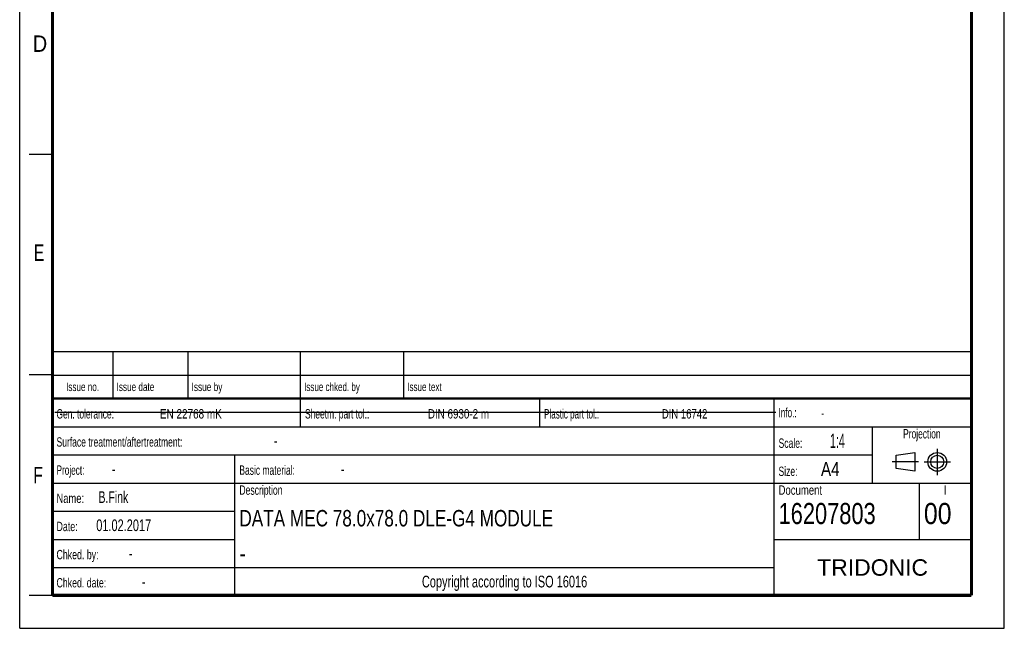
# Model space of a CAD drawing. Header units: millimetres. Extents: x 0 to 210, y 0 to 297.
# Tile 1 of 8: x 0 to 210, y 0 to 130. Entities that reach past the tile are written whole.
import ezdxf
from ezdxf.enums import TextEntityAlignment as Align

# ---------------------------------------------------------------- set-up
doc = ezdxf.new("R2010")
doc.units = ezdxf.units.MM
doc.header["$LTSCALE"] = 19.36
doc.linetypes.add('CENTER', pattern=[0.6, 0.375, -0.075, 0.075, -0.075])
doc.layers.get('0').update_dxf_attribs({"linetype": 'CONTINUOUS'})
doc.layers.add('DEFAULT_1', color=7, linetype='CENTER')
doc.layers.add('Z_NOTICE', color=7, linetype='CONTINUOUS')
doc.styles.get("Standard").update_dxf_attribs({"font": 'txt', "width": 0.7})
doc.styles.add('TEXTSTYLE_2', font='txt', dxfattribs={"width": 0.75})
doc.styles.add('TEXTSTYLE_5', font='arial.ttf')

# ---------------------------------------------------------------- blocks, each defined once
blk = doc.blocks.new('PROJEKTIONSMETHODE_BL0', base_point=(192.31, 35.47))
at = {"color": 2, "linetype": 'CONTINUOUS'}
for p, q in [((186.91, 36.87), (190.91, 37.47)), ((186.91, 34.07), (186.91, 36.87)), ((190.91, 37.47), (190.91, 33.47)), ((190.91, 33.47), (186.91, 34.07))]:
    blk.add_line(p, q, dxfattribs=at)
for radius in [2, 1.4]:
    blk.add_circle((195.71, 35.47), radius, dxfattribs=at)
at = {"layer": 'DEFAULT_1', "color": 2, "linetype": 'CENTER'}
for p, q in [((195.71, 38.27), (195.71, 32.67)), ((191.71, 35.47), (186.11, 35.47)), ((192.91, 35.47), (198.5, 35.47))]:
    blk.add_line(p, q, dxfattribs=at)

msp = doc.modelspace()

# ---------------------------------------------------------------- linework, layer by layer
at = {"color": 2, "linetype": 'CONTINUOUS'}
for p, q in [((0, 0), (0, 297)), ((210, 0), (210, 297)), ((7, 101), (2, 101)), ((6.91362, 48.96015), (6.91362, 58.96015)), ((6.91362, 58.96015), (202.91362, 58.96015)), ((19.91362, 48.96015), (19.91362, 58.96015)), ((35.91362, 48.96015), (35.91362, 58.96015)), ((59.91362, 48.96015), (59.91362, 58.96015)), ((81.91362, 48.96015), (81.91362, 58.96015)), ((202.91362, 48.96015), (202.91362, 58.96015)), ((7, 54), (2, 54)), ((6.91362, 53.96015), (202.91362, 53.96015)), ((6.91355, 6.96013), (6.91355, 48.96013)), ((6.91355, 48.96013), (202.91355, 48.96013)), ((6.91362, 48.96015), (202.91362, 48.96015)), ((59.91355, 42.96013), (59.91355, 48.96013)), ((110.91355, 42.96013), (110.91355, 48.96013)), ((160.91355, 6.96013), (160.91355, 48.96013)), ((202.91355, 6.96013), (202.91355, 48.96013)), ((6.91355, 42.96013), (202.91355, 42.96013)), ((181.91355, 30.96013), (181.91355, 42.96013)), ((6.91355, 36.96013), (181.91355, 36.96013)), ((45.91355, 6.96013), (45.91355, 36.96013)), ((6.91355, 30.96013), (202.91355, 30.96013)), ((191.91355, 18.96013), (191.91355, 30.96013)), ((6.91355, 24.96013), (45.91355, 24.96013)), ((6.91355, 18.96013), (45.91355, 18.96013)), ((160.91355, 18.96013), (202.91355, 18.96013)), ((6.91355, 12.96013), (160.91355, 12.96013)), ((7, 7), (2, 7)), ((6.91355, 6.96013), (202.91355, 6.96013)), ((0, 0), (210, 0))]:
    msp.add_line(p, q, dxfattribs=at)
at = {"color": 7, "linetype": 'CONTINUOUS'}
msp.add_line((7.46812, 46.04239), (161.26812, 46.04239), dxfattribs=at)
for points, const_width in [([(7, 7), (7, 290)], 0.7), ([(203, 7), (203, 290)], 0.7), ([(7, 49), (203, 49)], 0.5), ([(7, 7), (203, 7)], 0.7)]:
    msp.add_lwpolyline(points, dxfattribs=dict(at, const_width=const_width))

# ---------------------------------------------------------------- block references
at = {"color": 2, "linetype": 'CONTINUOUS'}
msp.add_blockref('PROJEKTIONSMETHODE_BL0', (192.30508, 35.46975), dxfattribs=at)

# ---------------------------------------------------------------- texts
at = {"color": 5, "linetype": 'CONTINUOUS', "style": 'TEXTSTYLE_2'}
for s, width, p in [('D', 0.904762, (2.80729, 122.85717)), ('E', 0.714286, (3.00245, 78.30247)), ('F', 0.714286, (2.92219, 30.89704))]:
    msp.add_text(s, height=3.5, dxfattribs=dict(at, width=width)).set_placement(p)
at = {"layer": 'Z_NOTICE', "color": 5, "linetype": 'CONTINUOUS', "style": 'TEXTSTYLE_2'}
for s, height, width, p in [('Issue date ', 1.8, 0.725108, (20.66362, 50.56015)), ('Issue by ', 1.8, 0.732804, (36.66362, 50.56015)), ('Issue chked. by', 1.8, 0.711111, (60.66362, 50.56015)), ('Issue text ', 1.8, 0.712121, (82.66362, 50.56015)), ('Gen. tolerance:', 2, 0.669841, (7.85105, 44.71013)), ('EN 22768 mK', 2, 0.792208, (29.91057, 44.71013)), ('Sheetm. part tol.:', 2, 0.67328, (60.85105, 44.71013)), ('DIN 6930-2 m', 2, 0.78373, (87.05343, 44.71013)), ('Plastic part tol.:', 2, 0.642857, (111.85105, 44.71013)), ('DIN 16742', 2, 0.759259, (136.95819, 44.71013)), ('Info.: ', 2, 0.64966, (161.85105, 44.96013)), ('Surface treatment/aftertreatment: ', 2, 0.681373, (7.85105, 38.71013)), ('Scale:  ', 2, 0.684524, (161.85105, 38.46013)), ('1:4', 3, 0.571429, (172.80343, 38.46013)), ('-', 2.5, 0.714286, (54.18438, 38.71013)), ('Project: ', 2, 0.656085, (7.85105, 32.71013)), ('-', 2.5, 0.714286, (19.66057, 32.71013)), ('Basic material: ', 2, 0.675595, (46.85105, 32.71013)), ('-', 2.5, 0.714286, (68.47009, 32.71013)), ('Size: ', 2, 0.678571, (161.85105, 32.46013)), (' A4', 3, 0.809524, (169.9939, 32.46013)), ('B.Fink', 2.5, 0.670635, (16.80343, 26.71013)), ('Description', 2, 0.688312, (46.85105, 28.46013)), ('Document', 2, 0.761905, (161.85105, 28.46013)), ('Name: ', 2, 0.746032, (7.85105, 26.71013)), ('16207803', 4.5, 0.77381, (161.85105, 22.21013)), ('00', 4.5, 0.880952, (192.85105, 22.21013)), ('01.02.2017', 2.5, 0.7, (16.32724, 20.71013)), ('Date: ', 2, 0.706349, (7.85105, 20.71013)), ('Chked. by: ', 2, 0.701299, (7.85105, 14.71013)), ('-', 2.5, 0.714286, (23.27962, 14.71013)), ('Chked. date: ', 2, 0.699634, (7.85105, 8.71013)), ('-', 2.5, 0.714286, (26.04152, 8.71013))]:
    msp.add_text(s, height=height, dxfattribs=dict(at, width=width)).set_placement(p)
for s, height, width, p in [('Issue no.', 1.8, 0.719577, (13.41362, 50.56015)), ('Projection', 2, 0.671429, (192.41355, 40.46013)), ('I', 2, 0.833333, (197.41355, 28.46013)), ('Copyright according to ISO 16016', 2.5, 0.700149, (103.41355, 8.71013))]:
    msp.add_text(s, height=height, dxfattribs=dict(at, width=width)).set_placement(p, align=Align.CENTER)
at = {"layer": 'Z_NOTICE', "color": 5, "linetype": 'CONTINUOUS', "width": 0.714286}
msp.add_text('-', height=1.8, dxfattribs=at).set_placement((170.94628, 44.96013))
at = {"layer": 'Z_NOTICE', "color": 7, "linetype": 'CONTINUOUS', "style": 'TEXTSTYLE_2'}
for s, width, p in [('DATA MEC 78.0x78.0 DLE-G4 MODULE', 0.781994, (46.85105, 21.71013)), ('-', 0.904762, (46.85105, 14.21013))]:
    msp.add_text(s, height=3.5, dxfattribs=dict(at, width=width)).set_placement(p)
at = {"layer": 'Z_NOTICE', "color": 5, "linetype": 'CONTINUOUS', "style": 'TEXTSTYLE_5'}
msp.add_text('TRIDONIC', height=3.5, dxfattribs=at).set_placement((181.91355, 11.21013), align=Align.CENTER)

doc.saveas('drawing.dxf')
